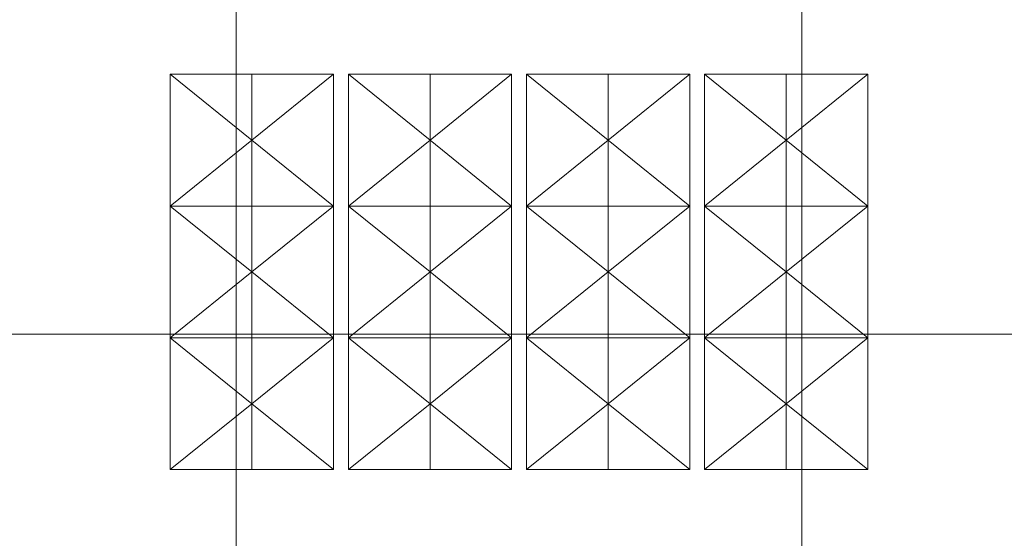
# Model space of a CAD drawing. Extents: x -743 to 300, y 62 to 1112.
# Tile 112 of 179: x -363 to -99, y 555 to 694. Entities that reach past the tile are written whole.
import ezdxf
from ezdxf.lldxf.tags import DXFTag

# ---------------------------------------------------------------- set-up
doc = ezdxf.new("R2010")
doc.units = 0
doc.layers.get('0').update_dxf_attribs({"lineweight": 13})
doc.layers.add('40 -44 Elektr. Anlagen- 2 Eigenstromversorgungsanlagen', color=7, linetype='Continuous', lineweight=5, true_color=0xff6633)
doc.layers.add('Dachflächen Moblierung', color=7, linetype='Continuous', lineweight=9, true_color=0x888888)
doc.layers.add('70 -71 Achsen- 1 Gebäudeachsen', color=7, linetype='STRICHPUNKT2-A06CPV7LL0', lineweight=18)
tags = doc.linetypes.add('grob-A06CPV7GL0', pattern=[14, 3, -8, 3]).pattern_tags.tags
tags[8:9] = [DXFTag(74, 4), DXFTag(75, 0), DXFTag(340, '0'), DXFTag(46, 0.0), DXFTag(50, 0.0), DXFTag(44, 0.0), DXFTag(45, 0.0)]
tags[6:7] = [DXFTag(74, 4), DXFTag(75, 0), DXFTag(340, '0'), DXFTag(46, 0.0), DXFTag(50, 0.0), DXFTag(44, 0.0), DXFTag(45, 0.0)]
tags[4:5] = [DXFTag(74, 4), DXFTag(75, 0), DXFTag(340, '0'), DXFTag(46, 0.0), DXFTag(50, 0.0), DXFTag(44, 0.0), DXFTag(45, 0.0)]
tags = doc.linetypes.add('STRICHPUNKT2-A06CPV7LL0', pattern=[12.7, 6.35, -3.175, 0, -3.175]).pattern_tags.tags
tags[10:11] = [DXFTag(74, 4), DXFTag(75, 0), DXFTag(340, '0'), DXFTag(46, 0.0), DXFTag(50, 0.0), DXFTag(44, 0.0), DXFTag(45, 0.0)]
tags[8:9] = [DXFTag(74, 4), DXFTag(75, 0), DXFTag(340, '0'), DXFTag(46, 0.0), DXFTag(50, 0.0), DXFTag(44, 0.0), DXFTag(45, 0.0)]
tags[6:7] = [DXFTag(74, 4), DXFTag(75, 0), DXFTag(340, '0'), DXFTag(46, 0.0), DXFTag(50, 0.0), DXFTag(44, 0.0), DXFTag(45, 0.0)]
tags[4:5] = [DXFTag(74, 4), DXFTag(75, 0), DXFTag(340, '0'), DXFTag(46, 0.0), DXFTag(50, 0.0), DXFTag(44, 0.0), DXFTag(45, 0.0)]

# ---------------------------------------------------------------- blocks, each defined once
blk = doc.blocks.new('Referenz-A06CPV7ML0')
at = {"layer": '40 -44 Elektr. Anlagen- 2 Eigenstromversorgungsanlagen', "color": 0, "lineweight": 9}
for p, q in [((-322.53, 644.31), (-322.53, 679.71)), ((-322.53, 679.71), (-300.61, 679.71)), ((-300.61, 679.71), (-300.61, 644.31)), ((-278.69, 679.71), (-300.61, 679.71)), ((-278.69, 644.31), (-278.69, 679.71)), ((-274.69, 644.31), (-274.69, 679.71)), ((-274.69, 679.71), (-252.77, 679.71)), ((-252.77, 679.71), (-252.77, 644.31)), ((-230.85, 679.71), (-252.77, 679.71)), ((-230.85, 644.31), (-230.85, 679.71)), ((-226.85, 644.31), (-226.85, 679.71)), ((-226.85, 679.71), (-204.93, 679.71)), ((-204.93, 679.71), (-204.93, 644.31)), ((-183.01, 679.71), (-204.93, 679.71)), ((-183.01, 644.31), (-183.01, 679.71)), ((-179.01, 644.31), (-179.01, 679.71)), ((-179.01, 679.71), (-157.09, 679.71)), ((-157.09, 679.71), (-157.09, 644.31)), ((-135.17, 679.71), (-157.09, 679.71)), ((-135.17, 644.31), (-135.17, 679.71)), ((-300.61, 644.31), (-322.53, 644.31)), ((-322.53, 608.91), (-322.53, 644.31)), ((-300.61, 644.31), (-278.69, 644.31)), ((-300.61, 644.31), (-300.61, 608.91)), ((-278.69, 608.91), (-278.69, 644.31)), ((-274.69, 608.91), (-274.69, 644.31)), ((-274.69, 644.31), (-252.77, 644.31)), ((-252.77, 644.31), (-252.77, 608.91)), ((-252.77, 644.31), (-230.85, 644.31)), ((-230.85, 608.91), (-230.85, 644.31)), ((-226.85, 608.91), (-226.85, 644.31)), ((-226.85, 644.31), (-204.93, 644.31)), ((-204.93, 644.31), (-204.93, 608.91)), ((-183.01, 644.31), (-204.93, 644.31)), ((-183.01, 608.91), (-183.01, 644.31)), ((-179.01, 608.91), (-179.01, 644.31)), ((-179.01, 644.31), (-157.09, 644.31)), ((-157.09, 644.31), (-157.09, 608.91)), ((-135.17, 644.31), (-157.09, 644.31)), ((-135.17, 608.91), (-135.17, 644.31)), ((-322.53, 573.51), (-322.53, 608.91)), ((-322.53, 608.91), (-300.61, 608.91)), ((-300.61, 608.91), (-300.61, 573.51)), ((-300.61, 608.91), (-278.69, 608.91)), ((-278.69, 573.51), (-278.69, 608.91)), ((-274.69, 573.51), (-274.69, 608.91)), ((-274.69, 608.91), (-252.77, 608.91)), ((-252.77, 608.91), (-252.77, 573.51)), ((-230.85, 608.91), (-252.77, 608.91)), ((-230.85, 573.51), (-230.85, 608.91)), ((-226.85, 573.51), (-226.85, 608.91)), ((-226.85, 608.91), (-204.93, 608.91)), ((-204.93, 608.91), (-183.01, 608.91)), ((-204.93, 608.91), (-204.93, 573.51)), ((-183.01, 573.51), (-183.01, 608.91)), ((-157.09, 608.91), (-179.01, 608.91)), ((-179.01, 573.51), (-179.01, 608.91)), ((-157.09, 608.91), (-135.17, 608.91)), ((-157.09, 608.91), (-157.09, 573.51)), ((-135.17, 573.51), (-135.17, 608.91)), ((-300.61, 573.51), (-322.53, 573.51)), ((-300.61, 573.51), (-278.69, 573.51)), ((-252.77, 573.51), (-274.69, 573.51)), ((-252.77, 573.51), (-230.85, 573.51)), ((-204.93, 573.51), (-226.85, 573.51)), ((-204.93, 573.51), (-183.01, 573.51)), ((-157.09, 573.51), (-179.01, 573.51)), ((-157.09, 573.51), (-135.17, 573.51))]:
    blk.add_line(p, q, dxfattribs=at)
at = {"layer": '70 -71 Achsen- 1 Gebäudeachsen', "color": 0, "linetype": 'STRICHPUNKT2-A06CPV7LL0', "ltscale": 0.18}
for p, q in [((-304.85, 1084.85), (-304.85, 85.41)), ((-152.85, 1084.85), (-152.85, 85.41)), ((-682.49, 609.91), (76.46, 609.91))]:
    blk.add_line(p, q, dxfattribs=at)
at = {"layer": 'Dachflächen Moblierung', "color": 0, "linetype": 'grob-A06CPV7GL0', "lineweight": 5, "ltscale": 0.13}
for p, q in [((-322.53, 679.71), (-300.61, 662.01)), ((-278.69, 679.71), (-300.61, 662.01)), ((-274.69, 679.71), (-252.77, 662.01)), ((-230.85, 679.71), (-252.77, 662.01)), ((-226.85, 679.71), (-204.93, 662.01)), ((-183.01, 679.71), (-204.93, 662.01)), ((-179.01, 679.71), (-157.09, 662.01)), ((-135.17, 679.71), (-157.09, 662.01)), ((-300.61, 662.01), (-322.53, 644.31)), ((-300.61, 662.01), (-278.69, 644.31)), ((-252.77, 662.01), (-274.69, 644.31)), ((-252.77, 662.01), (-230.85, 644.31)), ((-204.93, 662.01), (-226.85, 644.31)), ((-204.93, 662.01), (-183.01, 644.31)), ((-157.09, 662.01), (-179.01, 644.31)), ((-157.09, 662.01), (-135.17, 644.31)), ((-322.53, 644.31), (-300.61, 626.61)), ((-278.69, 644.31), (-300.61, 626.61)), ((-274.69, 644.31), (-252.77, 626.61)), ((-230.85, 644.31), (-252.77, 626.61)), ((-226.85, 644.31), (-204.93, 626.61)), ((-183.01, 644.31), (-204.93, 626.61)), ((-179.01, 644.31), (-157.09, 626.61)), ((-135.17, 644.31), (-157.09, 626.61)), ((-300.61, 626.61), (-322.53, 608.91)), ((-300.61, 626.61), (-278.69, 608.91)), ((-252.77, 626.61), (-274.69, 608.91)), ((-252.77, 626.61), (-230.85, 608.91)), ((-204.93, 626.61), (-226.85, 608.91)), ((-204.93, 626.61), (-183.01, 608.91)), ((-157.09, 626.61), (-179.01, 608.91)), ((-157.09, 626.61), (-135.17, 608.91)), ((-322.53, 608.91), (-300.61, 591.21)), ((-278.69, 608.91), (-300.61, 591.21)), ((-274.69, 608.91), (-252.77, 591.21)), ((-230.85, 608.91), (-252.77, 591.21)), ((-226.85, 608.91), (-204.93, 591.21)), ((-183.01, 608.91), (-204.93, 591.21)), ((-179.01, 608.91), (-157.09, 591.21)), ((-135.17, 608.91), (-157.09, 591.21)), ((-300.61, 591.21), (-322.53, 573.51)), ((-300.61, 591.21), (-278.69, 573.51)), ((-252.77, 591.21), (-274.69, 573.51)), ((-252.77, 591.21), (-230.85, 573.51)), ((-204.93, 591.21), (-226.85, 573.51)), ((-204.93, 591.21), (-183.01, 573.51)), ((-157.09, 591.21), (-179.01, 573.51)), ((-157.09, 591.21), (-135.17, 573.51))]:
    blk.add_line(p, q, dxfattribs=at)

msp = doc.modelspace()

# ---------------------------------------------------------------- block references
at = {"color": 8, "lineweight": 13, "ltscale": 0.13, "true_color": 0x808080}
msp.add_blockref('Referenz-A06CPV7ML0', (0, 0), dxfattribs=at)

doc.saveas('drawing.dxf')
